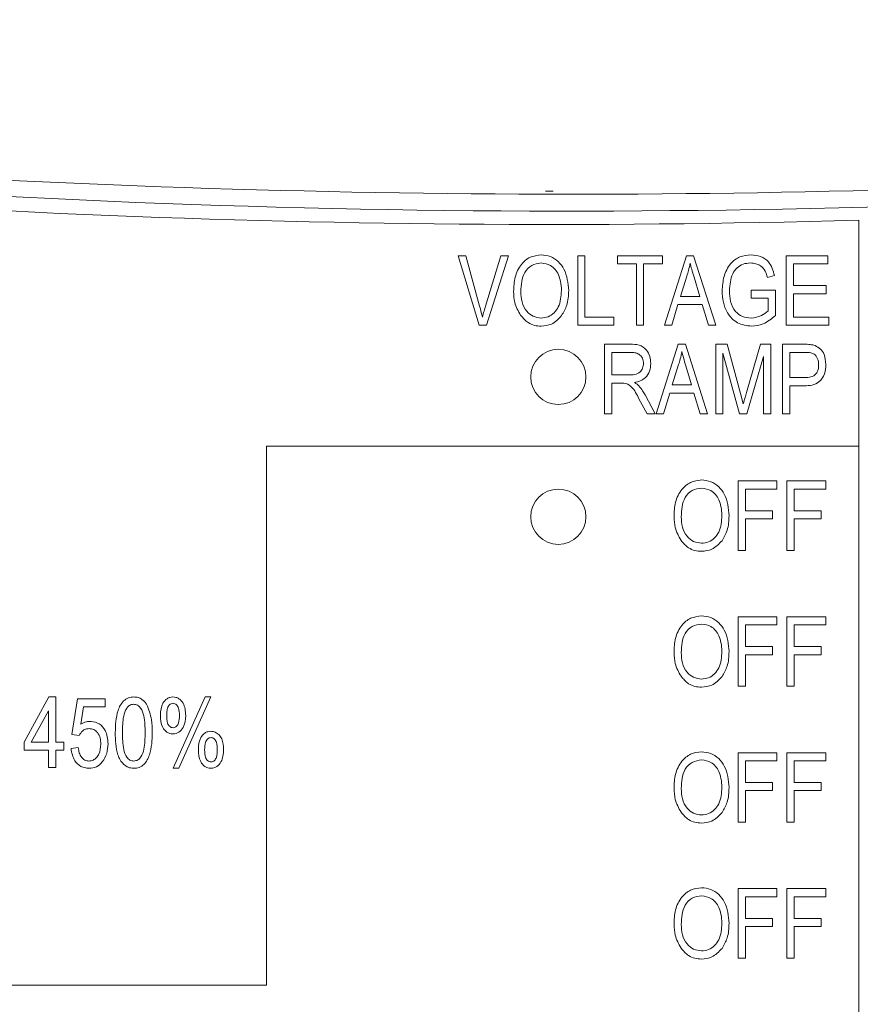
# Model space of a CAD drawing. Header units: inches. Extents: x 2954 to 6480, y 249 to 2776.
# Tile 34 of 105: x 3732 to 3748, y 1408 to 1426. Entities that reach past the tile are written whole.
import ezdxf

# ---------------------------------------------------------------- set-up
doc = ezdxf.new("R2010")
doc.units = ezdxf.units.IN
doc.header["$MEASUREMENT"] = 0
doc.layers.add('PWR_0300HP', color=7, linetype='Continuous')

# ---------------------------------------------------------------- blocks, each defined once
blk = doc.blocks.new('SSW07_FRAME 4')
at = {"lineweight": 9}
for p, q in [((38.111, 31.8141), (38.083, 31.8141)), ((39.2407, 30.8718), (39.2407, 31.7066)), ((37.8374, 31.3182), (37.7605, 31.575)), ((37.7605, 31.575), (37.788, 31.575)), ((37.788, 31.575), (37.8394, 31.3887)), ((37.861, 31.3887), (37.9181, 31.575)), ((37.9458, 31.575), (37.8649, 31.3182)), ((37.9181, 31.575), (37.9458, 31.575)), ((38.2016, 31.3182), (38.2016, 31.575)), ((38.2016, 31.575), (38.2283, 31.575)), ((38.2283, 31.575), (38.2283, 31.3482)), ((38.3484, 31.545), (38.3484, 31.575)), ((38.3484, 31.575), (38.5151, 31.575)), ((38.5151, 31.575), (38.5151, 31.545)), ((38.5218, 31.3182), (38.6039, 31.575)), ((38.6039, 31.575), (38.6299, 31.575)), ((38.6299, 31.575), (38.7119, 31.3182)), ((38.9721, 31.575), (39.1255, 31.575)), ((38.9721, 31.3182), (38.9721, 31.575)), ((39.1255, 31.575), (39.1255, 31.545)), ((38.4184, 31.545), (38.3484, 31.545)), ((38.4184, 31.3182), (38.4184, 31.545)), ((38.5151, 31.545), (38.4451, 31.545)), ((38.4451, 31.545), (38.4451, 31.3182)), ((39.1255, 31.545), (38.9988, 31.545)), ((38.9988, 31.545), (38.9988, 31.465)), ((38.6049, 31.4997), (38.5808, 31.4249)), ((38.9287, 31.5017), (38.9021, 31.495)), ((38.6529, 31.4249), (38.6315, 31.4955)), ((38.9988, 31.465), (39.1189, 31.465)), ((39.1189, 31.465), (39.1189, 31.435)), ((38.842, 31.4183), (38.842, 31.4483)), ((38.842, 31.4483), (38.9321, 31.4483)), ((38.9321, 31.4483), (38.9321, 31.3542)), ((39.1189, 31.435), (38.9988, 31.435)), ((38.9988, 31.435), (38.9988, 31.3482)), ((38.572, 31.3949), (38.5496, 31.3182)), ((38.6618, 31.3949), (38.572, 31.3949)), ((38.5808, 31.4249), (38.6529, 31.4249)), ((38.6842, 31.3182), (38.6618, 31.3949)), ((38.9054, 31.4183), (38.842, 31.4183)), ((38.9054, 31.3712), (38.9054, 31.4183)), ((37.8649, 31.3182), (37.8374, 31.3182)), ((38.335, 31.3182), (38.2016, 31.3182)), ((38.2283, 31.3482), (38.335, 31.3482)), ((38.335, 31.3482), (38.335, 31.3182)), ((38.4451, 31.3182), (38.4184, 31.3182)), ((38.5496, 31.3182), (38.5218, 31.3182)), ((38.7119, 31.3182), (38.6842, 31.3182)), ((39.1289, 31.3182), (38.9721, 31.3182)), ((38.9988, 31.3482), (39.1289, 31.3482)), ((39.1289, 31.3482), (39.1289, 31.3182)), ((38.3012, 30.9914), (38.3012, 31.2482)), ((38.3012, 31.2482), (38.3955, 31.2482)), ((38.4913, 30.9914), (38.5733, 31.2482)), ((38.5733, 31.2482), (38.5994, 31.2482)), ((38.5994, 31.2482), (38.6814, 30.9914)), ((38.7115, 30.9914), (38.7115, 31.2482)), ((38.7115, 31.2482), (38.7532, 31.2482)), ((38.7532, 31.2482), (38.8032, 31.0664)), ((38.8248, 31.0695), (38.8771, 31.2482)), ((38.8771, 31.2482), (38.9149, 31.2482)), ((38.9149, 31.2482), (38.9149, 30.9914)), ((38.9583, 30.9914), (38.9583, 31.2482)), ((38.9583, 31.2482), (39.0374, 31.2482)), ((38.3974, 31.2182), (38.3279, 31.2182)), ((38.3279, 31.2182), (38.3279, 31.1348)), ((38.7993, 30.9914), (38.7381, 31.2156)), ((38.7381, 31.2156), (38.7381, 30.9914)), ((39.0403, 31.2182), (38.985, 31.2182)), ((38.985, 31.2182), (38.985, 31.1248)), ((38.5744, 31.1729), (38.5503, 31.0981)), ((38.8882, 31.2034), (38.8266, 30.9914)), ((38.8882, 30.9914), (38.8882, 31.2034)), ((38.3279, 31.1348), (38.3905, 31.1348)), ((38.6224, 31.0981), (38.601, 31.1687)), ((38.3619, 31.1048), (38.3279, 31.1048)), ((38.3279, 31.1048), (38.3279, 30.9914)), ((38.5503, 31.0981), (38.6224, 31.0981)), ((38.985, 31.1248), (39.0408, 31.1248)), ((38.4504, 31.0616), (38.488, 30.9914)), ((38.5415, 31.0681), (38.5191, 30.9914)), ((38.6312, 31.0681), (38.5415, 31.0681)), ((38.6537, 30.9914), (38.6312, 31.0681)), ((38.8032, 31.0664), (38.8132, 31.0283)), ((39.0392, 31.0948), (38.985, 31.0948)), ((38.985, 31.0948), (38.985, 30.9914)), ((38.4576, 30.9914), (38.428, 31.0463)), ((38.3279, 30.9914), (38.3012, 30.9914)), ((38.488, 30.9914), (38.4576, 30.9914)), ((38.5191, 30.9914), (38.4913, 30.9914)), ((38.6814, 30.9914), (38.6537, 30.9914)), ((38.7381, 30.9914), (38.7115, 30.9914)), ((38.8266, 30.9914), (38.7993, 30.9914)), ((38.9149, 30.9914), (38.8882, 30.9914)), ((38.985, 30.9914), (38.9583, 30.9914)), ((37.0515, 30.8718), (39.2407, 30.8718)), ((37.0515, 28.8812), (37.0515, 30.8718)), ((39.2407, 30.8718), (39.2407, 28.3412)), ((38.7942, 30.4866), (38.7942, 30.7434)), ((38.7942, 30.7434), (38.9376, 30.7434)), ((38.9376, 30.7434), (38.9376, 30.7134)), ((38.9743, 30.4866), (38.9743, 30.7434)), ((38.9743, 30.7434), (39.1177, 30.7434)), ((39.1177, 30.7434), (39.1177, 30.7134)), ((38.8209, 30.7134), (38.8209, 30.6334)), ((38.9376, 30.7134), (38.8209, 30.7134)), ((39.1177, 30.7134), (39.001, 30.7134)), ((39.001, 30.7134), (39.001, 30.6334)), ((38.8209, 30.6334), (38.9209, 30.6334)), ((38.9209, 30.6334), (38.9209, 30.6034)), ((39.001, 30.6334), (39.101, 30.6334)), ((39.101, 30.6334), (39.101, 30.6034)), ((38.9209, 30.6034), (38.8209, 30.6034)), ((38.8209, 30.6034), (38.8209, 30.4866)), ((39.101, 30.6034), (39.001, 30.6034)), ((39.001, 30.6034), (39.001, 30.4866)), ((38.8209, 30.4866), (38.7942, 30.4866)), ((39.001, 30.4866), (38.9743, 30.4866)), ((38.7942, 29.9846), (38.7942, 30.2414)), ((38.7942, 30.2414), (38.9376, 30.2414)), ((38.9376, 30.2414), (38.9376, 30.2114)), ((38.9743, 29.9846), (38.9743, 30.2414)), ((38.9743, 30.2414), (39.1177, 30.2414)), ((39.1177, 30.2414), (39.1177, 30.2114)), ((38.9376, 30.2114), (38.8209, 30.2114)), ((38.8209, 30.2114), (38.8209, 30.1314)), ((39.001, 30.2114), (39.001, 30.1314)), ((39.1177, 30.2114), (39.001, 30.2114)), ((38.8209, 30.1314), (38.9209, 30.1314)), ((38.9209, 30.1314), (38.9209, 30.1014)), ((39.001, 30.1314), (39.101, 30.1314)), ((39.101, 30.1314), (39.101, 30.1014)), ((38.9209, 30.1014), (38.8209, 30.1014)), ((38.8209, 30.1014), (38.8209, 29.9846)), ((39.101, 30.1014), (39.001, 30.1014)), ((39.001, 30.1014), (39.001, 29.9846)), ((38.8209, 29.9846), (38.7942, 29.9846)), ((39.001, 29.9846), (38.9743, 29.9846)), ((36.1565, 29.7785), (36.2481, 29.9452)), ((36.2481, 29.9452), (36.2733, 29.9452)), ((36.2733, 29.9452), (36.2733, 29.7785)), ((36.3333, 29.807), (36.3533, 29.9386)), ((36.3533, 29.9386), (36.4567, 29.9386)), ((36.4567, 29.9386), (36.4567, 29.9085)), ((36.7068, 29.6817), (36.8252, 29.9452)), ((36.8469, 29.9452), (36.7284, 29.6817)), ((36.8252, 29.9452), (36.8469, 29.9452)), ((36.3757, 29.9085), (36.366, 29.8451)), ((36.4567, 29.9085), (36.3757, 29.9085)), ((36.2466, 29.8945), (36.1828, 29.7785)), ((36.2466, 29.7785), (36.2466, 29.8945)), ((36.36, 29.8032), (36.3333, 29.807)), ((36.1565, 29.7484), (36.1565, 29.7785)), ((36.1828, 29.7785), (36.2466, 29.7785)), ((36.2733, 29.7785), (36.3033, 29.7785)), ((36.3033, 29.7785), (36.3033, 29.7484)), ((36.33, 29.7551), (36.3566, 29.7584)), ((36.2466, 29.7484), (36.1565, 29.7484)), ((36.2466, 29.6851), (36.2466, 29.7484)), ((36.3033, 29.7484), (36.2733, 29.7484)), ((36.2733, 29.7484), (36.2733, 29.6851)), ((38.7942, 29.4826), (38.7942, 29.7394)), ((38.7942, 29.7394), (38.9376, 29.7394)), ((38.9376, 29.7394), (38.9376, 29.7094)), ((38.9743, 29.4826), (38.9743, 29.7394)), ((38.9743, 29.7394), (39.1177, 29.7394)), ((39.1177, 29.7394), (39.1177, 29.7094)), ((36.2733, 29.6851), (36.2466, 29.6851)), ((36.7284, 29.6817), (36.7068, 29.6817)), ((38.8209, 29.7094), (38.8209, 29.6294)), ((38.9376, 29.7094), (38.8209, 29.7094)), ((39.1177, 29.7094), (39.001, 29.7094)), ((39.001, 29.7094), (39.001, 29.6294)), ((38.8209, 29.6294), (38.9209, 29.6294)), ((38.9209, 29.6294), (38.9209, 29.5994)), ((39.001, 29.6294), (39.101, 29.6294)), ((39.101, 29.6294), (39.101, 29.5994)), ((38.9209, 29.5994), (38.8209, 29.5994)), ((38.8209, 29.5994), (38.8209, 29.4826)), ((39.101, 29.5994), (39.001, 29.5994)), ((39.001, 29.5994), (39.001, 29.4826)), ((38.8209, 29.4826), (38.7942, 29.4826)), ((39.001, 29.4826), (38.9743, 29.4826)), ((38.7942, 28.9806), (38.7942, 29.2374)), ((38.7942, 29.2374), (38.9376, 29.2374)), ((38.9376, 29.2074), (38.8209, 29.2074)), ((38.8209, 29.2074), (38.8209, 29.1274)), ((38.9376, 29.2374), (38.9376, 29.2074)), ((38.9743, 29.2374), (39.1177, 29.2374)), ((38.9743, 28.9806), (38.9743, 29.2374)), ((39.001, 29.2074), (39.001, 29.1274)), ((39.1177, 29.2074), (39.001, 29.2074)), ((39.1177, 29.2374), (39.1177, 29.2074)), ((38.8209, 29.1274), (38.9209, 29.1274)), ((38.9209, 29.0974), (38.8209, 29.0974)), ((38.8209, 29.0974), (38.8209, 28.9806)), ((38.9209, 29.1274), (38.9209, 29.0974)), ((39.001, 29.1274), (39.101, 29.1274)), ((39.101, 29.0974), (39.001, 29.0974)), ((39.001, 29.0974), (39.001, 28.9806)), ((39.101, 29.1274), (39.101, 29.0974)), ((38.8209, 28.9806), (38.7942, 28.9806)), ((39.001, 28.9806), (38.9743, 28.9806)), ((33.3451, 28.8812), (37.0515, 28.8812))]:
    blk.add_line(p, q, dxfattribs=at)
for centre in [(38.1299, 31.1276), (38.1299, 30.611)]:
    blk.add_circle(centre, 0.102, dxfattribs=at)
for centre, radius, start, end in [((38.1775, 71.802), 40.062, 259.21874, 278.25917), ((38.1053, 71.8517), 40.1611, 263.1929, 271.62003)]:
    blk.add_arc(centre, radius, start, end, dxfattribs=at)
for points, knots in [([(30.8827, 32.4511), (31.7798, 32.3078), (33.5738, 32.0212), (36.3347, 31.8139), (39.1315, 31.7803), (41.6007, 31.924), (43.7086, 32.1581), (44.8708, 32.3514), (45.4527, 32.4481)], [0, 0, 0, 0, 0.186764, 0.373521, 0.565573, 0.757627, 0.878644, 1, 1, 1, 1]), ([(37.9648, 31.4432), (37.9656, 31.461), (37.9673, 31.4965), (37.9888, 31.5423), (38.0247, 31.5732), (38.0527, 31.5767), (38.0667, 31.5784)], [0, 0, 0, 0, 0.281104, 0.560665, 0.78048, 1, 1, 1, 1]), ([(38.0667, 31.5784), (38.0783, 31.5772), (38.1015, 31.5747), (38.1312, 31.5547), (38.1619, 31.5136), (38.1656, 31.4741), (38.1683, 31.4464)], [0, 0, 0, 0, 0.18697, 0.373999, 0.561254, 1, 1, 1, 1]), ([(38.7353, 31.4454), (38.7365, 31.4634), (38.7388, 31.4992), (38.7616, 31.5452), (38.7995, 31.5746), (38.8278, 31.5771), (38.842, 31.5784)], [0, 0, 0, 0, 0.280866, 0.560755, 0.779986, 1, 1, 1, 1]), ([(38.842, 31.5784), (38.8539, 31.5774), (38.8777, 31.5754), (38.9147, 31.55), (38.9234, 31.52), (38.9287, 31.5017)], [0, 0, 0, 0, 0.281056, 0.561326, 1, 1, 1, 1]), ([(38.0669, 31.5484), (38.0547, 31.5466), (38.0302, 31.5432), (37.9949, 31.505), (37.9928, 31.4677), (37.9915, 31.4428)], [0, 0, 0, 0, 0.249833, 0.500078, 1, 1, 1, 1]), ([(38.1304, 31.5052), (38.1268, 31.5119), (38.1195, 31.5252), (38.0982, 31.5432), (38.0788, 31.5464), (38.0669, 31.5484)], [0, 0, 0, 0, 0.281031, 0.562046, 1, 1, 1, 1]), ([(38.6169, 31.5483), (38.6151, 31.5391), (38.6119, 31.5227), (38.6071, 31.5067), (38.6049, 31.4997)], [0, 0, 0, 0, 0.559979, 1, 1, 1, 1]), ([(38.6315, 31.4955), (38.6285, 31.5053), (38.6232, 31.5228), (38.6188, 31.5405), (38.6169, 31.5483)], [0, 0, 0, 0, 0.560031, 1, 1, 1, 1]), ([(38.8395, 31.5484), (38.8305, 31.5477), (38.8124, 31.5463), (38.7888, 31.5314), (38.7662, 31.4986), (38.7637, 31.468), (38.762, 31.4465)], [0, 0, 0, 0, 0.187134, 0.37377, 0.560927, 1, 1, 1, 1]), ([(38.9021, 31.495), (38.8999, 31.5032), (38.8955, 31.5195), (38.8795, 31.5379), (38.8594, 31.547), (38.8461, 31.5479), (38.8395, 31.5484)], [0, 0, 0, 0, 0.280848, 0.559299, 0.779553, 1, 1, 1, 1]), ([(38.1416, 31.4472), (38.1411, 31.4583), (38.1403, 31.4783), (38.1334, 31.497), (38.1304, 31.5052)], [0, 0, 0, 0, 0.55994, 1, 1, 1, 1]), ([(37.9908, 31.3552), (37.9822, 31.3705), (37.9668, 31.3981), (37.9654, 31.4294), (37.9648, 31.4432)], [0, 0, 0, 0, 0.559105, 1, 1, 1, 1]), ([(37.9915, 31.4428), (37.9921, 31.4299), (37.9935, 31.4041), (38.0098, 31.3712), (38.0358, 31.3488), (38.0562, 31.3462), (38.0663, 31.3449)], [0, 0, 0, 0, 0.280997, 0.560485, 0.780465, 1, 1, 1, 1]), ([(38.0663, 31.3449), (38.0752, 31.3458), (38.0931, 31.3476), (38.1153, 31.3637), (38.1384, 31.3954), (38.1403, 31.4258), (38.1416, 31.4472)], [0, 0, 0, 0, 0.186804, 0.373627, 0.560759, 1, 1, 1, 1]), ([(38.1683, 31.4464), (38.1674, 31.4279), (38.1659, 31.395), (38.1494, 31.3666), (38.1421, 31.3541)], [0, 0, 0, 0, 0.560282, 1, 1, 1, 1]), ([(38.8438, 31.3149), (38.8258, 31.3172), (38.79, 31.3219), (38.7541, 31.3604), (38.7374, 31.4033), (38.736, 31.4314), (38.7353, 31.4454)], [0, 0, 0, 0, 0.279075, 0.557984, 0.778751, 1, 1, 1, 1]), ([(38.762, 31.4465), (38.7626, 31.4328), (38.7638, 31.4055), (38.7805, 31.37), (38.8098, 31.3481), (38.8314, 31.3459), (38.8422, 31.3449)], [0, 0, 0, 0, 0.281149, 0.560305, 0.780008, 1, 1, 1, 1]), ([(37.8394, 31.3887), (37.8414, 31.3812), (37.845, 31.3677), (37.8483, 31.3542), (37.8497, 31.3482)], [0, 0, 0, 0, 0.559995, 1, 1, 1, 1]), ([(37.8497, 31.3482), (37.8517, 31.3558), (37.8552, 31.3694), (37.8592, 31.3828), (37.861, 31.3887)], [0, 0, 0, 0, 0.559978, 1, 1, 1, 1]), ([(38.0665, 31.3149), (38.0582, 31.3154), (38.0415, 31.3166), (38.0135, 31.3287), (37.9994, 31.3451), (37.9908, 31.3552)], [0, 0, 0, 0, 0.280497, 0.560767, 1, 1, 1, 1]), ([(38.1421, 31.3541), (38.1305, 31.3416), (38.1098, 31.3192), (38.0798, 31.3162), (38.0665, 31.3149)], [0, 0, 0, 0, 0.559065, 1, 1, 1, 1]), ([(38.8422, 31.3449), (38.8553, 31.3467), (38.8788, 31.35), (38.8973, 31.3647), (38.9054, 31.3712)], [0, 0, 0, 0, 0.5592748, 1, 1, 1, 1]), ([(38.9321, 31.3542), (38.9176, 31.3421), (38.8917, 31.3206), (38.8584, 31.3166), (38.8438, 31.3149)], [0, 0, 0, 0, 0.560227, 1, 1, 1, 1]), ([(38.3955, 31.2482), (38.4068, 31.2482), (38.4292, 31.2482), (38.4566, 31.2301), (38.4694, 31.2037), (38.4707, 31.1862), (38.4713, 31.1775)], [0, 0, 0, 0, 0.281498, 0.558263, 0.778927, 1, 1, 1, 1]), ([(39.0374, 31.2482), (39.0452, 31.2482), (39.0591, 31.2482), (39.0726, 31.2448), (39.0786, 31.2433)], [0, 0, 0, 0, 0.560417, 1, 1, 1, 1]), ([(39.0786, 31.2433), (39.0857, 31.2395), (39.0999, 31.232), (39.1155, 31.2069), (39.1173, 31.1864), (39.1184, 31.1738)], [0, 0, 0, 0, 0.2795858, 0.5600147, 1, 1, 1, 1]), ([(38.4446, 31.1773), (38.444, 31.184), (38.4428, 31.1974), (38.4293, 31.2118), (38.413, 31.2176), (38.4026, 31.218), (38.3974, 31.2182)], [0, 0, 0, 0, 0.279828, 0.558116, 0.778723, 1, 1, 1, 1]), ([(38.5864, 31.2215), (38.5846, 31.2123), (38.5814, 31.1959), (38.5766, 31.1799), (38.5744, 31.1729)], [0, 0, 0, 0, 0.559979, 1, 1, 1, 1]), ([(38.601, 31.1687), (38.598, 31.1785), (38.5927, 31.196), (38.5883, 31.2137), (38.5864, 31.2215)], [0, 0, 0, 0, 0.560004, 1, 1, 1, 1]), ([(39.0917, 31.1724), (39.0911, 31.1798), (39.0898, 31.1947), (39.0772, 31.2135), (39.0578, 31.218), (39.0462, 31.2181), (39.0403, 31.2182)], [0, 0, 0, 0, 0.280517, 0.559224, 0.778504, 1, 1, 1, 1]), ([(38.3905, 31.1348), (38.3978, 31.1349), (38.4125, 31.1351), (38.4319, 31.1438), (38.443, 31.16), (38.4441, 31.1715), (38.4446, 31.1773)], [0, 0, 0, 0, 0.281443, 0.559856, 0.779721, 1, 1, 1, 1]), ([(38.4713, 31.1775), (38.4706, 31.1678), (38.4693, 31.1486), (38.4543, 31.1252), (38.4333, 31.1115), (38.4186, 31.1081), (38.4113, 31.1065)], [0, 0, 0, 0, 0.280212, 0.559222, 0.779345, 1, 1, 1, 1]), ([(39.1184, 31.1738), (39.1175, 31.1618), (39.1157, 31.138), (39.0968, 31.108), (39.0673, 31.0959), (39.0486, 31.0952), (39.0392, 31.0948)], [0, 0, 0, 0, 0.280514, 0.559033, 0.778921, 1, 1, 1, 1]), ([(39.0408, 31.1248), (39.0483, 31.1251), (39.0632, 31.1257), (39.0824, 31.1367), (39.0908, 31.1548), (39.0914, 31.1665), (39.0917, 31.1724)], [0, 0, 0, 0, 0.281111, 0.559093, 0.778981, 1, 1, 1, 1]), ([(38.428, 31.0463), (38.4202, 31.0624), (38.4094, 31.0846), (38.3831, 31.1044), (38.369, 31.1047), (38.3619, 31.1048)], [0, 0, 0, 0, 0.560943, 0.779754, 1, 1, 1, 1]), ([(38.4113, 31.1065), (38.4147, 31.1046), (38.4207, 31.1012), (38.4258, 31.0965), (38.428, 31.0945)], [0, 0, 0, 0, 0.560219, 1, 1, 1, 1]), ([(38.428, 31.0945), (38.4327, 31.0887), (38.441, 31.0783), (38.4475, 31.0667), (38.4504, 31.0616)], [0, 0, 0, 0, 0.559983, 1, 1, 1, 1]), ([(38.8132, 31.0283), (38.8153, 31.0361), (38.8191, 31.0498), (38.8231, 31.0635), (38.8248, 31.0695)], [0, 0, 0, 0, 0.560023, 1, 1, 1, 1]), ([(38.5574, 30.6116), (38.5582, 30.6294), (38.5599, 30.6649), (38.5813, 30.7107), (38.6173, 30.7416), (38.6453, 30.7451), (38.6592, 30.7468)], [0, 0, 0, 0, 0.281104, 0.560665, 0.78048, 1, 1, 1, 1]), ([(38.6592, 30.7468), (38.6709, 30.7456), (38.6941, 30.7431), (38.7238, 30.7231), (38.7544, 30.682), (38.7582, 30.6425), (38.7608, 30.6148)], [0, 0, 0, 0, 0.186963, 0.373998, 0.561254, 1, 1, 1, 1]), ([(38.6595, 30.7168), (38.6472, 30.715), (38.6228, 30.7116), (38.5875, 30.6734), (38.5854, 30.6361), (38.584, 30.6112)], [0, 0, 0, 0, 0.249833, 0.500078, 1, 1, 1, 1]), ([(38.723, 30.6736), (38.7194, 30.6803), (38.7121, 30.6936), (38.6908, 30.7117), (38.6713, 30.7148), (38.6595, 30.7168)], [0, 0, 0, 0, 0.281031, 0.562046, 1, 1, 1, 1]), ([(38.7341, 30.6156), (38.7337, 30.6267), (38.7329, 30.6467), (38.726, 30.6654), (38.723, 30.6736)], [0, 0, 0, 0, 0.55994, 1, 1, 1, 1]), ([(38.5834, 30.5236), (38.5748, 30.539), (38.5594, 30.5665), (38.558, 30.5978), (38.5574, 30.6116)], [0, 0, 0, 0, 0.559105, 1, 1, 1, 1]), ([(38.584, 30.6112), (38.5847, 30.5983), (38.586, 30.5725), (38.6023, 30.5396), (38.6284, 30.5172), (38.6487, 30.5146), (38.6589, 30.5133)], [0, 0, 0, 0, 0.281, 0.560491, 0.780473, 1, 1, 1, 1]), ([(38.6589, 30.5133), (38.6678, 30.5142), (38.6856, 30.516), (38.7079, 30.5321), (38.7309, 30.5638), (38.7328, 30.5942), (38.7341, 30.6156)], [0, 0, 0, 0, 0.186813, 0.373635, 0.560759, 1, 1, 1, 1]), ([(38.7608, 30.6148), (38.76, 30.5963), (38.7585, 30.5634), (38.7419, 30.535), (38.7347, 30.5225)], [0, 0, 0, 0, 0.560282, 1, 1, 1, 1]), ([(38.6591, 30.4833), (38.6508, 30.4838), (38.6341, 30.485), (38.6061, 30.4971), (38.592, 30.5135), (38.5834, 30.5236)], [0, 0, 0, 0, 0.280497, 0.560767, 1, 1, 1, 1]), ([(38.7347, 30.5225), (38.7231, 30.51), (38.7024, 30.4876), (38.6723, 30.4846), (38.6591, 30.4833)], [0, 0, 0, 0, 0.559065, 1, 1, 1, 1]), ([(38.5574, 30.1096), (38.5582, 30.1274), (38.5599, 30.1629), (38.5813, 30.2087), (38.6173, 30.2396), (38.6453, 30.2431), (38.6592, 30.2448)], [0, 0, 0, 0, 0.281105, 0.56066, 0.78048, 1, 1, 1, 1]), ([(38.6592, 30.2448), (38.6709, 30.2436), (38.6941, 30.2411), (38.7238, 30.2211), (38.7544, 30.18), (38.7582, 30.1405), (38.7608, 30.1128)], [0, 0, 0, 0, 0.18696, 0.373995, 0.561256, 1, 1, 1, 1]), ([(38.6595, 30.2148), (38.6472, 30.213), (38.6228, 30.2096), (38.5875, 30.1714), (38.5854, 30.1341), (38.584, 30.1092)], [0, 0, 0, 0, 0.24983, 0.500073, 1, 1, 1, 1]), ([(38.723, 30.1716), (38.7194, 30.1783), (38.7121, 30.1916), (38.6908, 30.2096), (38.6713, 30.2128), (38.6595, 30.2148)], [0, 0, 0, 0, 0.281044, 0.562044, 1, 1, 1, 1]), ([(38.7341, 30.1136), (38.7337, 30.1247), (38.7329, 30.1447), (38.726, 30.1634), (38.723, 30.1716)], [0, 0, 0, 0, 0.55994, 1, 1, 1, 1]), ([(38.5834, 30.0216), (38.5748, 30.037), (38.5594, 30.0645), (38.558, 30.0958), (38.5574, 30.1096)], [0, 0, 0, 0, 0.559096, 1, 1, 1, 1]), ([(38.584, 30.1092), (38.5847, 30.0963), (38.586, 30.0705), (38.6023, 30.0376), (38.6284, 30.0152), (38.6487, 30.0126), (38.6589, 30.0113)], [0, 0, 0, 0, 0.28099, 0.560482, 0.780472, 1, 1, 1, 1]), ([(38.6589, 30.0113), (38.6678, 30.0122), (38.6856, 30.014), (38.7079, 30.0301), (38.7309, 30.0618), (38.7328, 30.0922), (38.7341, 30.1136)], [0, 0, 0, 0, 0.186813, 0.373642, 0.560758, 1, 1, 1, 1]), ([(38.7608, 30.1128), (38.76, 30.0943), (38.7585, 30.0614), (38.7419, 30.033), (38.7347, 30.0205)], [0, 0, 0, 0, 0.5602897, 1, 1, 1, 1]), ([(38.6591, 29.9813), (38.6508, 29.9818), (38.6341, 29.983), (38.6061, 29.9951), (38.592, 30.0115), (38.5834, 30.0216)], [0, 0, 0, 0, 0.280499, 0.560777, 1, 1, 1, 1]), ([(38.7347, 30.0205), (38.7231, 30.008), (38.7024, 29.9856), (38.6723, 29.9826), (38.6591, 29.9813)], [0, 0, 0, 0, 0.559063, 1, 1, 1, 1]), ([(36.4934, 29.8134), (36.4942, 29.8411), (36.4955, 29.8825), (36.5176, 29.9274), (36.5412, 29.9434), (36.555, 29.9446), (36.5619, 29.9452)], [0, 0, 0, 0, 0.5008197, 0.7499665, 0.8749021, 1, 1, 1, 1]), ([(36.5619, 29.9452), (36.5673, 29.9448), (36.5779, 29.9441), (36.5956, 29.9358), (36.6041, 29.9248), (36.6092, 29.9181)], [0, 0, 0, 0, 0.280534, 0.560698, 1, 1, 1, 1]), ([(36.6602, 29.8787), (36.6612, 29.8941), (36.6628, 29.9172), (36.681, 29.9376), (36.6947, 29.9443), (36.7022, 29.9449), (36.706, 29.9452)], [0, 0, 0, 0, 0.4987025, 0.7487619, 0.8743592, 1, 1, 1, 1]), ([(36.706, 29.9452), (36.7099, 29.9449), (36.7177, 29.9443), (36.7319, 29.9377), (36.751, 29.9168), (36.7526, 29.8929), (36.7536, 29.877)], [0, 0, 0, 0, 0.1256934, 0.2513115, 0.5013112, 1, 1, 1, 1]), ([(36.5608, 29.9186), (36.5557, 29.9176), (36.5455, 29.9157), (36.5314, 29.8995), (36.5204, 29.8649), (36.5202, 29.8341), (36.5201, 29.8135)], [0, 0, 0, 0, 0.123914, 0.248849, 0.498194, 1, 1, 1, 1]), ([(36.6035, 29.8135), (36.6034, 29.8343), (36.6033, 29.8655), (36.5917, 29.9007), (36.5765, 29.9162), (36.566, 29.9178), (36.5608, 29.9186)], [0, 0, 0, 0, 0.501784, 0.750878, 0.875745, 1, 1, 1, 1]), ([(36.6092, 29.9181), (36.6166, 29.8993), (36.6298, 29.8655), (36.6301, 29.8294), (36.6302, 29.8134)], [0, 0, 0, 0, 0.558335, 1, 1, 1, 1]), ([(36.7068, 29.9219), (36.7044, 29.9216), (36.6997, 29.9211), (36.6918, 29.9154), (36.6837, 29.9005), (36.6836, 29.8863), (36.6835, 29.8768)], [0, 0, 0, 0, 0.125056, 0.25049, 0.499272, 1, 1, 1, 1]), ([(36.7302, 29.8768), (36.7301, 29.8863), (36.7299, 29.9006), (36.7217, 29.9155), (36.7139, 29.9211), (36.7091, 29.9216), (36.7068, 29.9219)], [0, 0, 0, 0, 0.5005589, 0.7494416, 0.8748683, 1, 1, 1, 1]), ([(36.7064, 29.8085), (36.7024, 29.8088), (36.6946, 29.8095), (36.6805, 29.8168), (36.6623, 29.8387), (36.661, 29.8627), (36.6602, 29.8787)], [0, 0, 0, 0, 0.1255158, 0.2509964, 0.500871, 1, 1, 1, 1]), ([(36.6835, 29.8768), (36.6837, 29.8672), (36.6839, 29.8552), (36.6895, 29.842), (36.6941, 29.8366), (36.7002, 29.8325), (36.705, 29.832), (36.7073, 29.8318)], [0, 0, 0, 0, 0.499664, 0.624741, 0.749969, 0.874987, 1, 1, 1, 1]), ([(36.7536, 29.877), (36.7525, 29.8611), (36.7508, 29.8374), (36.732, 29.8165), (36.718, 29.8094), (36.7102, 29.8088), (36.7064, 29.8085)], [0, 0, 0, 0, 0.498631, 0.748751, 0.874355, 1, 1, 1, 1]), ([(36.7073, 29.8318), (36.7097, 29.8321), (36.7144, 29.8326), (36.722, 29.8385), (36.73, 29.8532), (36.7301, 29.8673), (36.7302, 29.8768)], [0, 0, 0, 0, 0.125051, 0.250436, 0.499421, 1, 1, 1, 1]), ([(36.3966, 29.8285), (36.3922, 29.828), (36.3835, 29.8271), (36.3696, 29.8187), (36.3636, 29.8091), (36.36, 29.8032)], [0, 0, 0, 0, 0.28024, 0.560691, 1, 1, 1, 1]), ([(36.366, 29.8451), (36.3728, 29.8483), (36.3849, 29.8541), (36.3982, 29.8549), (36.4041, 29.8552)], [0, 0, 0, 0, 0.559797, 1, 1, 1, 1]), ([(36.44, 29.7711), (36.4397, 29.7786), (36.439, 29.7937), (36.4297, 29.8131), (36.4145, 29.8264), (36.4026, 29.8278), (36.3966, 29.8285)], [0, 0, 0, 0, 0.2810198, 0.5605936, 0.7803878, 1, 1, 1, 1]), ([(36.4041, 29.8552), (36.4147, 29.8531), (36.4362, 29.8489), (36.4623, 29.8173), (36.4651, 29.7895), (36.4667, 29.7725)], [0, 0, 0, 0, 0.278738, 0.559659, 1, 1, 1, 1]), ([(36.5616, 29.6817), (36.5547, 29.6824), (36.5409, 29.6839), (36.5178, 29.7001), (36.4942, 29.7439), (36.4937, 29.7856), (36.4934, 29.8134)], [0, 0, 0, 0, 0.125006, 0.250085, 0.498981, 1, 1, 1, 1]), ([(36.5201, 29.8135), (36.5202, 29.7927), (36.5203, 29.7615), (36.5318, 29.7265), (36.5468, 29.7109), (36.5572, 29.7092), (36.5624, 29.7084)], [0, 0, 0, 0, 0.501806, 0.750957, 0.875819, 1, 1, 1, 1]), ([(36.6302, 29.8134), (36.6293, 29.7857), (36.628, 29.7443), (36.6059, 29.6995), (36.5824, 29.6836), (36.5685, 29.6823), (36.5616, 29.6817)], [0, 0, 0, 0, 0.500835, 0.749964, 0.874909, 1, 1, 1, 1]), ([(36.5624, 29.7084), (36.5675, 29.7093), (36.5778, 29.7112), (36.5919, 29.7274), (36.6033, 29.7619), (36.6034, 29.7928), (36.6035, 29.8135)], [0, 0, 0, 0, 0.123985, 0.248958, 0.498273, 1, 1, 1, 1]), ([(36.8003, 29.752), (36.8013, 29.7673), (36.8029, 29.7903), (36.821, 29.8108), (36.8346, 29.8176), (36.8421, 29.8182), (36.8459, 29.8185)], [0, 0, 0, 0, 0.4987645, 0.7487753, 0.8743533, 1, 1, 1, 1]), ([(36.8471, 29.7951), (36.8447, 29.7949), (36.84, 29.7944), (36.832, 29.7888), (36.8238, 29.7739), (36.8237, 29.7596), (36.8236, 29.75)], [0, 0, 0, 0, 0.125112, 0.250543, 0.499269, 1, 1, 1, 1]), ([(36.8459, 29.8185), (36.8517, 29.8178), (36.8634, 29.8165), (36.8776, 29.8055), (36.8919, 29.7842), (36.8929, 29.7643), (36.8937, 29.7504)], [0, 0, 0, 0, 0.186545, 0.373239, 0.560266, 1, 1, 1, 1]), ([(36.8703, 29.7502), (36.8702, 29.7597), (36.87, 29.7739), (36.862, 29.7887), (36.8541, 29.7944), (36.8494, 29.7949), (36.8471, 29.7951)], [0, 0, 0, 0, 0.500555, 0.749479, 0.874933, 1, 1, 1, 1]), ([(36.3962, 29.6817), (36.386, 29.6831), (36.3655, 29.6859), (36.3374, 29.7128), (36.3328, 29.7391), (36.33, 29.7551)], [0, 0, 0, 0, 0.279988, 0.560447, 1, 1, 1, 1]), ([(36.3566, 29.7584), (36.3577, 29.752), (36.3597, 29.7391), (36.3678, 29.7226), (36.3805, 29.7107), (36.3908, 29.7092), (36.3959, 29.7084)], [0, 0, 0, 0, 0.281083, 0.56109, 0.781006, 1, 1, 1, 1]), ([(36.3959, 29.7084), (36.4013, 29.7091), (36.4119, 29.7104), (36.4244, 29.7211), (36.4377, 29.7402), (36.4391, 29.7584), (36.44, 29.7711)], [0, 0, 0, 0, 0.186468, 0.373413, 0.56068, 1, 1, 1, 1]), ([(36.4667, 29.7725), (36.4658, 29.7605), (36.4641, 29.7365), (36.4485, 29.7063), (36.4247, 29.6848), (36.4057, 29.6828), (36.3962, 29.6817)], [0, 0, 0, 0, 0.280727, 0.560861, 0.780413, 1, 1, 1, 1]), ([(36.8464, 29.6817), (36.8425, 29.6821), (36.8347, 29.6827), (36.8206, 29.6901), (36.8024, 29.712), (36.8011, 29.736), (36.8003, 29.752)], [0, 0, 0, 0, 0.125551, 0.251066, 0.500829, 1, 1, 1, 1]), ([(36.8236, 29.75), (36.8237, 29.7404), (36.8238, 29.726), (36.8323, 29.7111), (36.8404, 29.7057), (36.8452, 29.7053), (36.8476, 29.7051)], [0, 0, 0, 0, 0.500607, 0.749337, 0.874646, 1, 1, 1, 1]), ([(36.8937, 29.7504), (36.8926, 29.7345), (36.8909, 29.7107), (36.872, 29.6899), (36.8581, 29.6826), (36.8503, 29.682), (36.8464, 29.6817)], [0, 0, 0, 0, 0.498662, 0.748803, 0.874371, 1, 1, 1, 1]), ([(36.8476, 29.7051), (36.8499, 29.7054), (36.8546, 29.7059), (36.8621, 29.7119), (36.8701, 29.7266), (36.8702, 29.7408), (36.8703, 29.7502)], [0, 0, 0, 0, 0.12504, 0.250323, 0.49943, 1, 1, 1, 1]), ([(38.5574, 29.6076), (38.5582, 29.6254), (38.5599, 29.6609), (38.5813, 29.7067), (38.6173, 29.7376), (38.6453, 29.7411), (38.6592, 29.7428)], [0, 0, 0, 0, 0.281104, 0.560665, 0.78048, 1, 1, 1, 1]), ([(38.6592, 29.7428), (38.6709, 29.7416), (38.6941, 29.7391), (38.7238, 29.7191), (38.7544, 29.678), (38.7582, 29.6385), (38.7608, 29.6108)], [0, 0, 0, 0, 0.186963, 0.373998, 0.561254, 1, 1, 1, 1]), ([(38.6595, 29.7128), (38.6472, 29.711), (38.6228, 29.7076), (38.5875, 29.6694), (38.5854, 29.6321), (38.584, 29.6072)], [0, 0, 0, 0, 0.249833, 0.500078, 1, 1, 1, 1]), ([(38.723, 29.6696), (38.7194, 29.6763), (38.7121, 29.6896), (38.6908, 29.7077), (38.6713, 29.7108), (38.6595, 29.7128)], [0, 0, 0, 0, 0.281031, 0.562046, 1, 1, 1, 1]), ([(38.7341, 29.6116), (38.7337, 29.6227), (38.7329, 29.6427), (38.726, 29.6614), (38.723, 29.6696)], [0, 0, 0, 0, 0.55994, 1, 1, 1, 1]), ([(38.5834, 29.5196), (38.5748, 29.535), (38.5594, 29.5625), (38.558, 29.5938), (38.5574, 29.6076)], [0, 0, 0, 0, 0.559105, 1, 1, 1, 1]), ([(38.584, 29.6072), (38.5847, 29.5943), (38.586, 29.5685), (38.6023, 29.5356), (38.6284, 29.5132), (38.6487, 29.5106), (38.6589, 29.5093)], [0, 0, 0, 0, 0.281, 0.560491, 0.780473, 1, 1, 1, 1]), ([(38.6589, 29.5093), (38.6678, 29.5102), (38.6856, 29.512), (38.7079, 29.5281), (38.7309, 29.5598), (38.7328, 29.5902), (38.7341, 29.6116)], [0, 0, 0, 0, 0.186813, 0.373635, 0.560759, 1, 1, 1, 1]), ([(38.7608, 29.6108), (38.76, 29.5923), (38.7585, 29.5594), (38.7419, 29.531), (38.7347, 29.5185)], [0, 0, 0, 0, 0.560282, 1, 1, 1, 1]), ([(38.6591, 29.4793), (38.6508, 29.4798), (38.6341, 29.481), (38.6061, 29.4931), (38.592, 29.5095), (38.5834, 29.5196)], [0, 0, 0, 0, 0.280497, 0.560767, 1, 1, 1, 1]), ([(38.7347, 29.5185), (38.7231, 29.506), (38.7024, 29.4836), (38.6723, 29.4806), (38.6591, 29.4793)], [0, 0, 0, 0, 0.559065, 1, 1, 1, 1]), ([(38.5574, 29.1056), (38.5582, 29.1234), (38.5599, 29.1589), (38.5813, 29.2047), (38.6173, 29.2356), (38.6453, 29.2391), (38.6592, 29.2408)], [0, 0, 0, 0, 0.281105, 0.56066, 0.78048, 1, 1, 1, 1]), ([(38.6595, 29.2108), (38.6472, 29.209), (38.6228, 29.2056), (38.5875, 29.1674), (38.5854, 29.1301), (38.584, 29.1052)], [0, 0, 0, 0, 0.24983, 0.500073, 1, 1, 1, 1]), ([(38.6592, 29.2408), (38.6709, 29.2396), (38.6941, 29.2371), (38.7238, 29.2171), (38.7544, 29.176), (38.7582, 29.1365), (38.7608, 29.1088)], [0, 0, 0, 0, 0.18696, 0.373995, 0.561256, 1, 1, 1, 1]), ([(38.723, 29.1676), (38.7194, 29.1743), (38.7121, 29.1876), (38.6908, 29.2056), (38.6713, 29.2088), (38.6595, 29.2108)], [0, 0, 0, 0, 0.281044, 0.562044, 1, 1, 1, 1]), ([(38.7341, 29.1096), (38.7337, 29.1207), (38.7329, 29.1407), (38.726, 29.1594), (38.723, 29.1676)], [0, 0, 0, 0, 0.55994, 1, 1, 1, 1]), ([(38.5834, 29.0176), (38.5748, 29.033), (38.5594, 29.0605), (38.558, 29.0918), (38.5574, 29.1056)], [0, 0, 0, 0, 0.559096, 1, 1, 1, 1]), ([(38.584, 29.1052), (38.5847, 29.0923), (38.586, 29.0665), (38.6023, 29.0336), (38.6284, 29.0112), (38.6487, 29.0086), (38.6589, 29.0073)], [0, 0, 0, 0, 0.28099, 0.560482, 0.780472, 1, 1, 1, 1]), ([(38.6589, 29.0073), (38.6678, 29.0082), (38.6856, 29.01), (38.7079, 29.0261), (38.7309, 29.0578), (38.7328, 29.0882), (38.7341, 29.1096)], [0, 0, 0, 0, 0.186813, 0.373642, 0.560758, 1, 1, 1, 1]), ([(38.7608, 29.1088), (38.76, 29.0903), (38.7585, 29.0574), (38.7419, 29.029), (38.7347, 29.0165)], [0, 0, 0, 0, 0.5602897, 1, 1, 1, 1]), ([(38.6591, 28.9773), (38.6508, 28.9778), (38.6341, 28.979), (38.6061, 28.9911), (38.592, 29.0075), (38.5834, 29.0176)], [0, 0, 0, 0, 0.280499, 0.560777, 1, 1, 1, 1]), ([(38.7347, 29.0165), (38.7231, 29.004), (38.7024, 28.9816), (38.6723, 28.9786), (38.6591, 28.9773)], [0, 0, 0, 0, 0.559063, 1, 1, 1, 1])]:
    blk.add_open_spline(points, degree=3, knots=knots, dxfattribs=at)

msp = doc.modelspace()

# ---------------------------------------------------------------- block references
at = {"layer": 'PWR_0300HP', "xscale": 5, "yscale": 5, "zscale": 5}
msp.add_blockref('SSW07_FRAME 4', (3551.769, 1264.246), dxfattribs=at)

doc.saveas('drawing.dxf')
